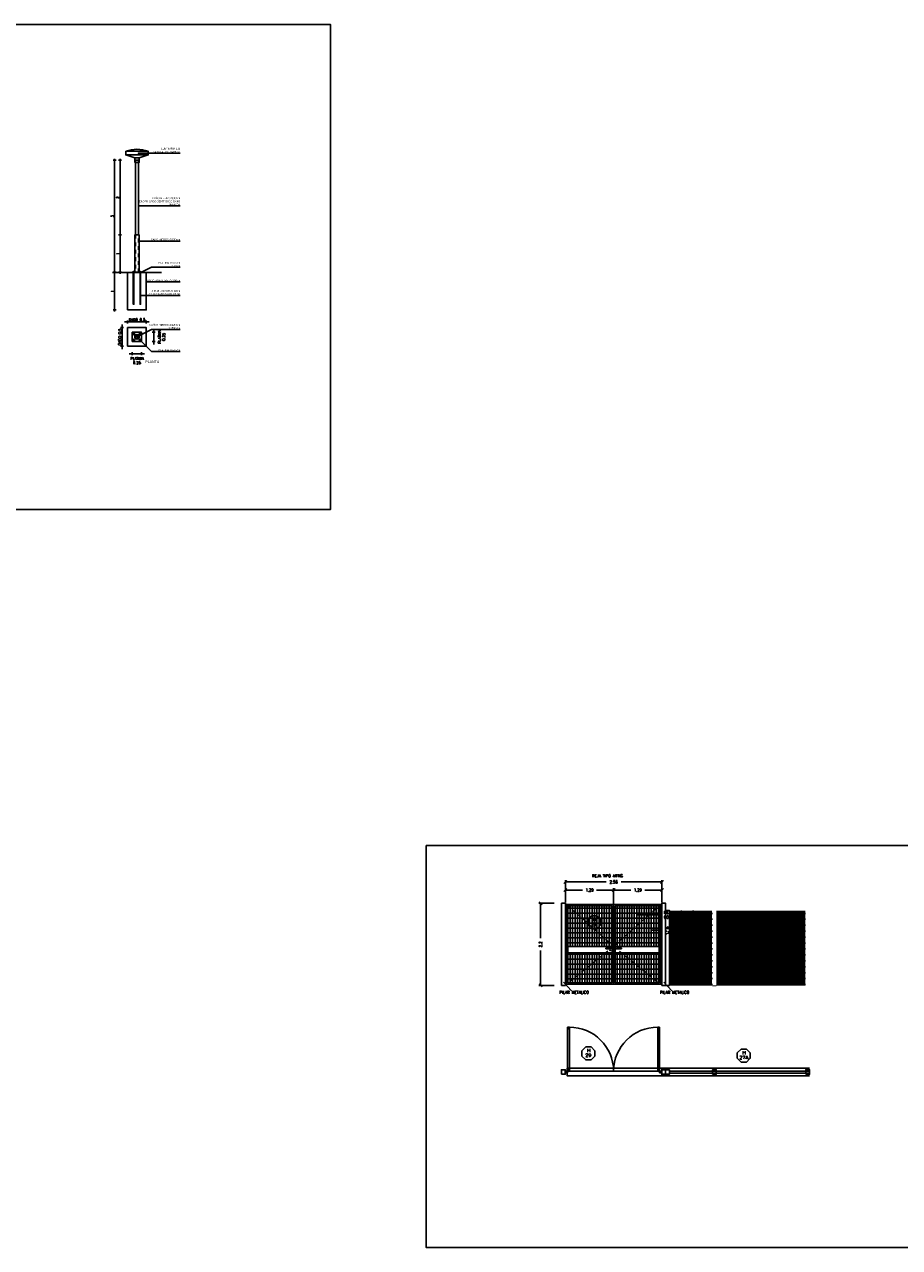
# Model space of a CAD drawing. Header units: millimetres. Extents: x -46 to 202, y -126 to 39.
# Tile 29 of 32: x 112 to 136, y -96 to -63. Entities that reach past the tile are written whole.
import ezdxf
from ezdxf.enums import TextEntityAlignment as Align

# ---------------------------------------------------------------- set-up
doc = ezdxf.new("R2010")
doc.units = ezdxf.units.MM
doc.header["$LTSCALE"] = 0.01
doc.set_wipeout_variables(frame=1)
doc.linetypes.add('HIDDEN2', pattern=[4.7625, 3.175, -1.5875])
doc.linetypes.add('RAYITAS', pattern=[0.375, 0.25, -0.125])
doc.layers.add('0 AUX', color=56, linetype='Continuous', plot=False)
for name, color, linetype in [('0-COTAS 1-100', 1, 'Continuous'), ('200', 6, 'Continuous'), ('A HERRERÍA', 4, 'Continuous'), ('Hatch 354', 254, 'Continuous'), ('TXT COTA', 3, 'Continuous'), ('TXT PLANILLAS', 3, 'Continuous')]:
    doc.layers.add(name, color=color, linetype=linetype)
doc.layers.add('04 gris', color=252, linetype='Continuous', lineweight=13)
doc.styles.add('arial narrow', font='ARIALN.TTF', dxfattribs={"height": 0.0025})
doc.styles.add('ESC20', font='romans.shx', dxfattribs={"height": 0.03})
doc.styles.add('ROMANS', font='romans.shx')
doc.styles.add('SaAS simplex', font='simplex.shx', dxfattribs={"width": 0.8})
doc.dimstyles.new('COTAS 75', dxfattribs={"dimscale": 0.01, "dimtxt": 8, "dimasz": 8, "dimexe": 5, "dimexo": 20, "dimgap": 10, "dimtad": 0, "dimzin": 9, "dimdsep": 46, "dimtxsty": 'SaAS simplex', "dimblk": 'OBLIQUE', "dimcen": 0, "dimclrd": 8, "dimclre": 8, "dimclrt": 256, "dimadec": 1, "dimazin": 0, "dimtfac": 1, "dimtmove": 2, "dimatfit": 3, "dimldrblk": 'OBLIQUE', "dimfxl": 10, "dimlwd": -1, "dimlwe": -1, "dimarcsym": 0})
doc.dimstyles.new('ESC50', dxfattribs={"dimtxt": 0.07, "dimasz": 0.04, "dimexe": 0, "dimexo": 0.06, "dimgap": 0.2, "dimtad": 0, "dimtoh": 1, "dimzin": 9, "dimdsep": 46, "dimtxsty": 'ROMANS', "dimblk": 'PUNTO', "dimcen": 0, "dimse1": 1, "dimse2": 1, "dimclrd": 1, "dimclrt": 256, "dimadec": 0, "dimazin": 0, "dimtfac": 1.2, "dimtix": 1, "dimtmove": 2, "dimatfit": 3, "dimldrblk": 'DOT', "dimfxl": 0, "dimtvp": 0.866667, "dimtolj": 1, "dimtzin": 7, "dimarcsym": 0})
pattern_1 = [(5e-14, (1.36614, -1.12543), (1e-16, 0.132), [])]
pattern_2 = [(5e-14, (1.36618, -1.30033), (1e-16, 0.132), [])]

# ---------------------------------------------------------------- blocks, each defined once
blk = doc.blocks.new('Portones grandes')
at = {"layer": 'A HERRERÍA'}
h = blk.add_hatch(dxfattribs=at)
h.set_pattern_fill('_USER', color=254, scale=0.132, angle=90, pattern_type=0)
h.set_pattern_definition(pattern_1)
h.paths.add_polyline_path([(1.222, -0.04), (0.04, -0.04), (0.04, -1.125), (1.222, -1.125)])
h = blk.add_hatch(dxfattribs=at)
h.set_pattern_fill('_USER', color=254, scale=0.065, angle=180, pattern_type=0)
h.set_pattern_definition([(90, (0.63108, -1.300426), (-0.065, 2e-17), [])])
h.paths.add_polyline_path([(1.222, -0.04), (0.04, -0.04), (0.04, -1.125), (1.222, -1.125)])
h.paths.add_polyline_path([(0.04, -1.301), (1.222, -1.301), (1.222, -2.1), (0.04, -2.1)])
h = blk.add_hatch(dxfattribs=at)
h.set_pattern_fill('_USER', color=254, scale=0.132, angle=90, pattern_type=0)
h.set_pattern_definition(pattern_1)
h.paths.add_polyline_path([(1.302, -0.04), (2.484, -0.04), (2.484, -1.125), (1.302, -1.125)])
h = blk.add_hatch(dxfattribs=at)
h.set_pattern_fill('_USER', color=254, scale=0.065, angle=180, pattern_type=0)
h.set_pattern_definition([(90, (1.893237, -1.125426), (-0.065, 2e-17), [])])
h.paths.add_polyline_path([(1.302, -0.04), (2.484, -0.04), (2.484, -1.125), (1.302, -1.125)])
h.paths.add_polyline_path([(2.484, -1.301), (1.302, -1.301), (1.302, -2.1), (2.484, -2.1)])
h = blk.add_hatch(dxfattribs=at)
h.set_pattern_fill('_USER', color=254, scale=0.132, angle=90, pattern_type=0)
h.set_pattern_definition(pattern_2)
h.paths.add_polyline_path([(0.04, -1.301), (1.222, -1.301), (1.222, -2.1), (0.04, -2.1)])
h = blk.add_hatch(dxfattribs=at)
h.set_pattern_fill('_USER', color=254, scale=0.132, angle=90, pattern_type=0)
h.set_pattern_definition(pattern_2)
h.paths.add_polyline_path([(2.484, -1.301), (1.302, -1.301), (1.302, -2.1), (2.484, -2.1)])
at = {"layer": '04 gris', "linetype": 'RAYITAS', "ltscale": 0.3}
for points in [[(0, 0), (1.262, -1.125), (0, -2.14)], [(2.524, 0), (1.262, -1.125), (2.524, -2.14)]]:
    blk.add_lwpolyline(points, dxfattribs=at)
at = {"layer": 'A HERRERÍA'}
for points in [[(1.262, 0), (0, 0), (0, -2.14), (1.262, -2.14)], [(1.262, 0), (2.524, 0), (2.524, -2.14), (1.262, -2.14)], [(1.222, -0.04), (0.04, -0.04), (0.04, -2.1), (1.222, -2.1)], [(1.222, -0.04), (0.04, -0.04), (0.04, -1.125), (1.222, -1.125)], [(1.302, -0.04), (2.484, -0.04), (2.484, -2.1), (1.302, -2.1)], [(1.302, -0.04), (2.484, -0.04), (2.484, -1.125), (1.302, -1.125)], [(0.04, -1.301), (1.222, -1.301), (1.222, -2.1), (0.04, -2.1)], [(2.484, -1.301), (1.302, -1.301), (1.302, -2.1), (2.484, -2.1)]]:
    blk.add_lwpolyline(points, close=True, dxfattribs=at)
at = {"layer": 'A HERRERÍA', "elevation": 0}
for points in [[(1.222, -1.3), (0.04, -1.301), (0.04, -1.126), (1.222, -1.125)], [(1.054, -1.191), (1.054, -1.171), (1.181, -1.171), (1.181, -1.191)], [(1.302, -1.3), (2.484, -1.301), (2.484, -1.126), (1.302, -1.125)], [(1.47, -1.191), (1.47, -1.171), (1.343, -1.171), (1.343, -1.191)]]:
    blk.add_lwpolyline(points, close=True, dxfattribs=at)
at = {"layer": 'A HERRERÍA'}
blk.add_circle((1.171, -1.232), 0.00969, dxfattribs=at)
blk = doc.blocks.new('_Oblique')
at = {"layer": 'TXT COTA', "color": 0, "lineweight": -2}
blk.add_line((-0.5, -0.5), (0.5, 0.5), dxfattribs=at)
blk = doc.blocks.new('*D1003')
at = {"layer": 'Defpoints', "color": 0, "transparency": 16777216}
for p in [(129.382, -86.172), (128.09, -86.735, 0.002), (129.382, -86.705, 0.002)]:
    blk.add_point(p, dxfattribs=at)
at = {"layer": 'Hatch 354', "color": 8, "transparency": 16777216}
for p, q in [((128.09, -86.535), (128.09, -86.122)), ((128.09, -86.172), (128.546, -86.172)), ((129.382, -86.172), (128.926, -86.172)), ((129.382, -86.505), (129.382, -86.122))]:
    blk.add_line(p, q, dxfattribs=at)
at = {"layer": 'Hatch 354', "color": 8, "transparency": 16777216, "xscale": 0.08, "yscale": 0.08, "zscale": 0.08, "rotation": 180}
blk.add_blockref('_Oblique', (128.09, -86.172), dxfattribs=at)
at = {"layer": 'Hatch 354', "color": 8, "transparency": 16777216, "xscale": 0.08, "yscale": 0.08, "zscale": 0.08}
blk.add_blockref('_Oblique', (129.382, -86.172), dxfattribs=at)
at = {"layer": 'Hatch 354', "transparency": 16777216, "insert": (128.736, -86.172), "char_height": 0.08, "attachment_point": 5, "style": 'SaAS simplex'}
blk.add_mtext('1.29', dxfattribs=at)
blk = doc.blocks.new('*D1004')
at = {"layer": 'Defpoints', "color": 0, "transparency": 16777216}
for p in [(128.09, -86.172), (126.798, -86.705, 0.002), (128.09, -86.735, 0.002)]:
    blk.add_point(p, dxfattribs=at)
at = {"layer": 'Hatch 354', "color": 8, "transparency": 16777216}
for p, q in [((126.798, -86.505), (126.798, -86.122)), ((126.798, -86.172), (127.254, -86.172)), ((128.09, -86.172), (127.634, -86.172)), ((128.09, -86.535), (128.09, -86.122))]:
    blk.add_line(p, q, dxfattribs=at)
at = {"layer": 'Hatch 354', "color": 8, "transparency": 16777216, "xscale": 0.08, "yscale": 0.08, "zscale": 0.08, "rotation": 180}
blk.add_blockref('_Oblique', (126.798, -86.172), dxfattribs=at)
at = {"layer": 'Hatch 354', "color": 8, "transparency": 16777216, "xscale": 0.08, "yscale": 0.08, "zscale": 0.08}
blk.add_blockref('_Oblique', (128.09, -86.172), dxfattribs=at)
at = {"layer": 'Hatch 354', "transparency": 16777216, "insert": (127.444, -86.172), "char_height": 0.08, "attachment_point": 5, "style": 'SaAS simplex'}
blk.add_mtext('1.29', dxfattribs=at)
blk = doc.blocks.new('*U11')
at = {"color": 0, "linetype": 'ByBlock', "ltscale": 0.1}
blk.add_lwpolyline([(0, 0.344), (0.119, 0.344), (0.288, 0.175), (0.288, -0.064), (0.119, -0.233), (0, -0.233), (-0.119, -0.233), (-0.288, -0.064), (-0.288, 0.175), (-0.119, 0.344)], close=True, dxfattribs=at)
at = {"color": 0, "style": 'ROMANS', "width": 1.1}
blk.add_text('H', height=0.15, dxfattribs=at).set_placement((-0.088, 0.112))
at = {"color": 0, "linetype": 'ByBlock', "style": 'ROMANS', "width": 1.05}
blk.add_attdef('NRO', text='', height=0.15, dxfattribs=at).set_placement((0, -0.027), align=Align.MIDDLE)
blk = doc.blocks.new('*D1016')
at = {"layer": 'Defpoints', "color": 0, "transparency": 16777216}
for p in [(126.135, -86.526), (126.698, -86.526, 0.002), (126.698, -88.726, 0.002)]:
    blk.add_point(p, dxfattribs=at)
at = {"layer": 'Hatch 354', "color": 8, "transparency": 16777216}
for p, q in [((126.498, -86.526), (126.085, -86.526)), ((126.135, -86.526), (126.135, -87.459)), ((126.135, -88.726), (126.135, -87.793)), ((126.498, -88.726), (126.085, -88.726))]:
    blk.add_line(p, q, dxfattribs=at)
at = {"layer": 'Hatch 354', "color": 8, "transparency": 16777216, "xscale": 0.08, "yscale": 0.08, "zscale": 0.08}
for p, rotation in [((126.135, -86.526), 90), ((126.135, -88.726), 270)]:
    blk.add_blockref('_Oblique', p, dxfattribs=dict(at, rotation=rotation))
at = {"layer": 'Hatch 354', "transparency": 16777216, "insert": (126.135, -87.626), "char_height": 0.08, "attachment_point": 5, "rotation": 90, "style": 'SaAS simplex'}
blk.add_mtext('2.2', dxfattribs=at)
blk = doc.blocks.new('*D1017')
at = {"layer": 'Defpoints', "color": 0, "transparency": 16777216}
for p in [(129.382, -85.955), (126.798, -86.488, 0.002), (129.382, -86.518, 0.002)]:
    blk.add_point(p, dxfattribs=at)
at = {"layer": 'Hatch 354', "color": 8, "transparency": 16777216}
for p, q in [((126.798, -86.288), (126.798, -85.905)), ((126.798, -85.955), (127.893, -85.955)), ((129.382, -85.955), (128.288, -85.955)), ((129.382, -86.318), (129.382, -85.905))]:
    blk.add_line(p, q, dxfattribs=at)
at = {"layer": 'Hatch 354', "color": 8, "transparency": 16777216, "xscale": 0.08, "yscale": 0.08, "zscale": 0.08, "rotation": 180}
blk.add_blockref('_Oblique', (126.798, -85.955), dxfattribs=at)
at = {"layer": 'Hatch 354', "color": 8, "transparency": 16777216, "xscale": 0.08, "yscale": 0.08, "zscale": 0.08}
blk.add_blockref('_Oblique', (129.382, -85.955), dxfattribs=at)
at = {"layer": 'Hatch 354', "transparency": 16777216, "insert": (128.09, -85.955), "char_height": 0.08, "attachment_point": 5, "style": 'SaAS simplex'}
blk.add_mtext('2.58', dxfattribs=at)
blk = doc.blocks.new('PUNTO')
for p, q in [((-1, 0), (1, 0)), ((0, 1), (0, -1))]:
    blk.add_line(p, q)
at = {"const_width": 0.3}
blk.add_lwpolyline([(-0.15, 0, 1), (0.15, 0, 1)], format="xyb", close=True, dxfattribs=at)
blk = doc.blocks.new('*D1072')
at = {"layer": '0-COTAS 1-100', "color": 1, "lineweight": -2, "transparency": 16777216}
for p, q in [((115.042, -70.966), (115.002, -70.966)), ((115.082, -70.966), (115.582, -70.966)), ((115.622, -70.966), (115.662, -70.966))]:
    blk.add_line(p, q, dxfattribs=at)
at = {"layer": 'Defpoints', "color": 0, "transparency": 16777216}
for p in [(115.582, -70.966), (115.082, -71.616), (115.582, -71.616)]:
    blk.add_point(p, dxfattribs=at)
at = {"layer": '0-COTAS 1-100', "color": 1, "lineweight": -2, "transparency": 16777216, "xscale": 0.04, "yscale": 0.04, "zscale": 0.04}
blk.add_blockref('PUNTO', (115.082, -70.966), dxfattribs=at)
at = {"layer": '0-COTAS 1-100', "color": 1, "lineweight": -2, "transparency": 16777216, "xscale": 0.04, "yscale": 0.04, "zscale": 0.04, "rotation": 180}
blk.add_blockref('PUNTO', (115.582, -70.966), dxfattribs=at)
at = {"layer": '0-COTAS 1-100', "transparency": 16777216, "insert": (115.332, -70.906), "char_height": 0.07, "attachment_point": 5, "style": 'ROMANS'}
blk.add_mtext('\\A1;DADO 0.5', dxfattribs=at)
blk = doc.blocks.new('_Dot')
at = {"color": 0, "linetype": 'ByBlock', "lineweight": -2}
blk.add_line((-0.5, 0), (-1, 0), dxfattribs=at)
at = {"color": 0, "linetype": 'ByBlock', "const_width": 0.5}
blk.add_lwpolyline([(-0.25, 0, 1), (0.25, 0, 1)], format="xyb", close=True, dxfattribs=at)
blk = doc.blocks.new('*D1073')
at = {"layer": '0-COTAS 1-100', "color": 1, "lineweight": -2, "transparency": 16777216}
for p, q in [((115.167, -71.816), (115.127, -71.816)), ((115.207, -71.816), (115.457, -71.816)), ((115.497, -71.816), (115.537, -71.816))]:
    blk.add_line(p, q, dxfattribs=at)
at = {"layer": 'Defpoints', "color": 0, "transparency": 16777216}
for p in [(115.207, -71.491), (115.457, -71.491), (115.457, -71.816)]:
    blk.add_point(p, dxfattribs=at)
at = {"layer": '0-COTAS 1-100', "color": 1, "lineweight": -2, "transparency": 16777216, "xscale": 0.04, "yscale": 0.04, "zscale": 0.04}
blk.add_blockref('PUNTO', (115.207, -71.816), dxfattribs=at)
at = {"layer": '0-COTAS 1-100', "color": 1, "lineweight": -2, "transparency": 16777216, "xscale": 0.04, "yscale": 0.04, "zscale": 0.04, "rotation": 180}
blk.add_blockref('PUNTO', (115.457, -71.816), dxfattribs=at)
at = {"layer": '0-COTAS 1-100', "transparency": 16777216, "insert": (115.332, -72.001), "char_height": 0.07, "attachment_point": 5, "style": 'ROMANS'}
blk.add_mtext('\\A1;PLATINA\\P0.25', dxfattribs=at)
blk = doc.blocks.new('*D1074')
at = {"layer": '0-COTAS 1-100', "color": 1, "lineweight": -2, "transparency": 16777216}
for p, q in [((115.782, -71.201), (115.782, -71.161)), ((115.782, -71.491), (115.782, -71.241)), ((115.782, -71.531), (115.782, -71.571))]:
    blk.add_line(p, q, dxfattribs=at)
at = {"layer": 'Defpoints', "color": 0, "transparency": 16777216}
for p in [(115.457, -71.241), (115.782, -71.241), (115.457, -71.491)]:
    blk.add_point(p, dxfattribs=at)
at = {"layer": '0-COTAS 1-100', "color": 1, "lineweight": -2, "transparency": 16777216, "xscale": 0.04, "yscale": 0.04, "zscale": 0.04}
for p, rotation in [((115.782, -71.241), 270), ((115.782, -71.491), 90)]:
    blk.add_blockref('PUNTO', p, dxfattribs=dict(at, rotation=rotation))
at = {"layer": '0-COTAS 1-100', "transparency": 16777216, "insert": (115.991, -71.366), "char_height": 0.07, "attachment_point": 5, "rotation": 90, "style": 'ROMANS'}
blk.add_mtext('\\A1;PLATINA\\P0.25', dxfattribs=at)
blk = doc.blocks.new('*D1075')
at = {"layer": '0-COTAS 1-100', "color": 1, "lineweight": -2, "transparency": 16777216}
for p, q in [((114.932, -71.076), (114.932, -71.036)), ((114.932, -71.616), (114.932, -71.116)), ((114.932, -71.656), (114.932, -71.696))]:
    blk.add_line(p, q, dxfattribs=at)
at = {"layer": 'Defpoints', "color": 0, "transparency": 16777216}
for p in [(114.932, -71.116), (115.082, -71.116), (115.082, -71.616)]:
    blk.add_point(p, dxfattribs=at)
at = {"layer": '0-COTAS 1-100', "color": 1, "lineweight": -2, "transparency": 16777216, "xscale": 0.04, "yscale": 0.04, "zscale": 0.04}
for p, rotation in [((114.932, -71.116), 270), ((114.932, -71.616), 90)]:
    blk.add_blockref('PUNTO', p, dxfattribs=dict(at, rotation=rotation))
at = {"layer": '0-COTAS 1-100', "transparency": 16777216, "insert": (114.872, -71.366), "char_height": 0.07, "attachment_point": 5, "rotation": 90, "style": 'ROMANS'}
blk.add_mtext('\\A1;DADO 0.5', dxfattribs=at)
blk = doc.blocks.new('*D1076')
at = {"layer": '0-COTAS 1-100', "color": 1, "lineweight": -2, "transparency": 16777216}
blk.add_line((114.732, -70.606), (114.732, -69.686), dxfattribs=at)
at = {"layer": 'Defpoints', "color": 0, "transparency": 16777216}
for p in [(114.732, -69.646), (115.082, -69.646), (115.082, -70.646)]:
    blk.add_point(p, dxfattribs=at)
at = {"layer": '0-COTAS 1-100', "color": 1, "lineweight": -2, "transparency": 16777216, "xscale": 0.04, "yscale": 0.04, "zscale": 0.04}
for p, rotation in [((114.732, -69.646), 90), ((114.732, -70.646), 270)]:
    blk.add_blockref('PUNTO', p, dxfattribs=dict(at, rotation=rotation))
at = {"layer": '0-COTAS 1-100', "transparency": 16777216, "insert": (114.672, -70.146), "char_height": 0.07, "attachment_point": 5, "rotation": 90, "style": 'ROMANS'}
blk.add_mtext('\\A1;1', dxfattribs=at)
blk = doc.blocks.new('*D1077')
at = {"layer": '0-COTAS 1-100', "color": 1, "lineweight": -2, "transparency": 16777216}
blk.add_line((114.882, -69.596), (114.882, -68.676), dxfattribs=at)
at = {"layer": 'Defpoints', "color": 0, "transparency": 16777216}
for p in [(114.882, -68.636), (115.272, -68.636), (115.332, -69.636)]:
    blk.add_point(p, dxfattribs=at)
at = {"layer": '0-COTAS 1-100', "color": 1, "lineweight": -2, "transparency": 16777216, "xscale": 0.04, "yscale": 0.04, "zscale": 0.04}
for p, rotation in [((114.882, -68.636), 90), ((114.882, -69.636), 270)]:
    blk.add_blockref('PUNTO', p, dxfattribs=dict(at, rotation=rotation))
at = {"layer": '0-COTAS 1-100', "transparency": 16777216, "insert": (114.822, -69.136), "char_height": 0.07, "attachment_point": 5, "rotation": 90, "style": 'ROMANS'}
blk.add_mtext('\\A1;1', dxfattribs=at)
blk = doc.blocks.new('*D1078')
at = {"layer": '0-COTAS 1-100', "color": 1, "lineweight": -2, "transparency": 16777216}
blk.add_line((114.882, -68.596), (114.882, -66.676), dxfattribs=at)
at = {"layer": 'Defpoints', "color": 0, "transparency": 16777216}
for p in [(114.882, -66.636), (115.332, -66.636), (115.272, -68.636)]:
    blk.add_point(p, dxfattribs=at)
at = {"layer": '0-COTAS 1-100', "color": 1, "lineweight": -2, "transparency": 16777216, "xscale": 0.04, "yscale": 0.04, "zscale": 0.04}
for p, rotation in [((114.882, -66.636), 90), ((114.882, -68.636), 270)]:
    blk.add_blockref('PUNTO', p, dxfattribs=dict(at, rotation=rotation))
at = {"layer": '0-COTAS 1-100', "transparency": 16777216, "insert": (114.822, -67.636), "char_height": 0.07, "attachment_point": 5, "rotation": 90, "style": 'ROMANS'}
blk.add_mtext('\\A1;2', dxfattribs=at)
blk = doc.blocks.new('*D1079')
at = {"layer": '0-COTAS 1-100', "color": 1, "lineweight": -2, "transparency": 16777216}
blk.add_line((114.732, -69.596), (114.732, -66.676), dxfattribs=at)
at = {"layer": 'Defpoints', "color": 0, "transparency": 16777216}
for p in [(114.732, -66.636), (115.332, -66.636), (115.332, -69.636)]:
    blk.add_point(p, dxfattribs=at)
at = {"layer": '0-COTAS 1-100', "color": 1, "lineweight": -2, "transparency": 16777216, "xscale": 0.04, "yscale": 0.04, "zscale": 0.04}
for p, rotation in [((114.732, -66.636), 90), ((114.732, -69.636), 270)]:
    blk.add_blockref('PUNTO', p, dxfattribs=dict(at, rotation=rotation))
at = {"layer": '0-COTAS 1-100', "transparency": 16777216, "insert": (114.672, -68.136), "char_height": 0.07, "attachment_point": 5, "rotation": 90, "style": 'ROMANS'}
blk.add_mtext('\\A1;3', dxfattribs=at)

msp = doc.modelspace()

# ---------------------------------------------------------------- hatches: boundary and pattern name
at = {"layer": 'Hatch 354'}
h = msp.add_hatch(dxfattribs=at)
h.set_pattern_fill('GRATE', color=256, scale=0.05, angle=180)
h.set_pattern_definition([(90, (-16.304313, -43.617456), (-0.0396875, 5e-17), []), (180, (-16.30431, -43.61746), (-2e-16, -0.15875), [])])
h.paths.add_polyline_path([(130.736, -86.78), (130.736, -88.264), (130.736, -86.811)], flags=16)
h.paths.add_polyline_path([(130.737, -88.726), (130.736, -86.726), (129.582, -86.726), (129.582, -88.726)])
h = msp.add_hatch(dxfattribs=at)
h.set_pattern_fill('GRATE', color=256, scale=0.05, angle=180)
h.set_pattern_definition([(90, (-13.80764, -43.617456), (-0.0396875, 2e-17), []), (180, (-13.80764, -43.61746), (-1e-16, -0.15875), [])])
h.paths.add_polyline_path([(133.233, -86.78), (133.233, -88.264), (133.233, -86.811)], flags=16)
h.paths.add_polyline_path([(133.233, -88.726), (133.233, -86.726), (130.836, -86.726), (130.837, -88.726)])

# ---------------------------------------------------------------- linework, layer by layer
at = {"color": 252}
msp.add_lwpolyline([(115.207, -69.646), (115.457, -69.646), (115.457, -69.636), (115.207, -69.636)], close=True, dxfattribs=at)
at = {"layer": '0 AUX'}
msp.add_lwpolyline([(88.899, -63.004), (120.508, -63.004), (120.508, -75.989), (88.899, -75.989)], close=True, dxfattribs=at)
at = {"layer": '0-COTAS 1-100', "color": 1}
msp.add_line((114.679, -69.646), (115.985, -69.646), dxfattribs=at)
at = {"layer": '0-COTAS 1-100'}
msp.add_line((116.489, -70.255), (115.43, -70.255), dxfattribs=at)
for points in [[(116.489, -66.448), (115.372, -66.448)], [(116.489, -67.857), (115.372, -67.857)], [(116.489, -68.8), (115.392, -68.8)], [(116.489, -69.504), (115.723, -69.504), (115.457, -69.636)], [(116.489, -69.891), (115.582, -69.891)], [(116.489, -71.166), (115.723, -71.166), (115.332, -71.366)], [(116.489, -71.759), (115.723, -71.759), (115.457, -71.491)]]:
    msp.add_lwpolyline(points, dxfattribs=at)
for points, const_width in [([(115.367, -67.857, 1), (115.377, -67.857, 1)], 0.01), ([(115.387, -68.8, 1), (115.397, -68.8, 1)], 0.01), ([(115.452, -69.636, 1), (115.462, -69.636, 1)], 0.01), ([(115.577, -69.891, 1), (115.587, -69.891, 1)], 0.01), ([(115.43, -70.259, -1), (115.43, -70.252, -1)], 0.0075)]:
    msp.add_lwpolyline(points, format="xyb", close=True, dxfattribs=dict(at, const_width=const_width))
for points in [[(115.082, -70.646), (115.582, -70.646), (115.582, -69.646), (115.082, -69.646)], [(115.082, -71.616), (115.582, -71.616), (115.582, -71.116), (115.082, -71.116)], [(115.207, -71.491), (115.457, -71.491), (115.457, -71.241), (115.207, -71.241)]]:
    msp.add_lwpolyline(points, close=True, dxfattribs=at)
for centre, radius in [((115.248, -71.283), 0.025), ((115.248, -71.283), 0.01), ((115.332, -71.366), 0.06), ((115.332, -71.366), 0.055), ((115.332, -71.366), 0.04), ((115.332, -71.366), 0.035), ((115.416, -71.283), 0.025), ((115.416, -71.283), 0.01), ((115.248, -71.45), 0.025), ((115.248, -71.45), 0.01), ((115.416, -71.45), 0.025), ((115.416, -71.45), 0.01)]:
    msp.add_circle(centre, radius, dxfattribs=at)
at = {"layer": '200', "color": 252}
for points in [[(115.222, -69.636), (115.262, -69.636), (115.262, -69.626), (115.222, -69.626)], [(115.25, -69.62), (115.234, -69.62), (115.234, -70.494), (115.25, -70.494)], [(115.442, -69.636), (115.402, -69.636), (115.402, -69.626), (115.442, -69.626)], [(115.414, -69.62), (115.43, -69.62), (115.43, -70.494), (115.414, -70.494)]]:
    msp.add_lwpolyline(points, close=True, dxfattribs=at)
at = {"layer": 'A HERRERÍA'}
for p, q in [((115.272, -66.576), (115.032, -66.496)), ((115.392, -66.576), (115.632, -66.496))]:
    msp.add_line(p, q, dxfattribs=at)
for points in [[(115.032, -66.396), (115.632, -66.396), (115.632, -66.496), (115.032, -66.496)], [(115.272, -66.696), (115.392, -66.696), (115.392, -66.576), (115.272, -66.576)], [(115.272, -69.636), (115.392, -69.636), (115.392, -68.636), (115.272, -68.636)], [(126.698, -86.526), (126.798, -86.526), (126.798, -88.726), (126.698, -88.726)], [(129.382, -86.526), (129.482, -86.526), (129.482, -88.726), (129.382, -88.726)]]:
    msp.add_lwpolyline(points, close=True, dxfattribs=at)
msp.add_lwpolyline([(115.367, -66.448, 1), (115.377, -66.448, 1)], format="xyb", close=True, dxfattribs=at)
msp.add_lwpolyline([(115.292, -68.636), (115.292, -66.636), (115.372, -66.636), (115.372, -68.636)], dxfattribs=at)
at = {"layer": 'A HERRERÍA', "color": 252, "linetype": 'HIDDEN2', "ltscale": 0.5}
msp.add_lwpolyline([(115.292, -68.636), (115.292, -69.636), (115.372, -69.636), (115.372, -68.636)], dxfattribs=at)
at = {"layer": 'A HERRERÍA', "elevation": 0}
for points in [[(126.857, -89.843), (126.907, -89.843), (126.907, -89.883), (126.857, -89.883)], [(126.907, -91.017), (126.857, -91.017), (126.857, -89.883), (126.907, -89.883)], [(129.321, -89.843), (129.272, -89.843), (129.272, -89.883), (129.321, -89.883)], [(129.272, -91.017), (129.321, -91.017), (129.321, -89.883), (129.272, -89.883)], [(126.696, -91.101), (126.797, -91.101), (126.797, -90.983), (126.693, -90.983)], [(126.857, -91.017), (126.907, -91.017), (126.907, -90.978), (126.857, -90.978)], [(129.321, -91.017), (129.272, -91.017), (129.272, -90.978), (129.321, -90.978)], [(129.382, -91.102), (129.482, -91.102), (129.482, -90.984), (129.382, -90.984)], [(126.857, -91.067), (126.797, -91.067), (126.797, -91.017), (126.857, -91.017)], [(129.321, -91.067), (129.382, -91.067), (129.382, -91.017), (129.321, -91.017)]]:
    msp.add_lwpolyline(points, close=True, dxfattribs=at)
msp.add_lwpolyline([(129.381, -91.017), (126.797, -91.017)], dxfattribs=at)
at = {"layer": 'A HERRERÍA'}
for centre, radius, start, end in [((115.332, -67.271), 0.925, 71.0754, 108.9246), ((126.909, -91.024), 1.18, 0.3039, 90.1079), ((129.269, -91.024), 1.18, 89.8921, 179.6961)]:
    msp.add_arc(centre, radius, start, end, dxfattribs=at)
at = {"layer": 'Hatch 354'}
for points in [[(129.482, -86.716), (129.582, -86.716), (129.582, -88.726), (129.482, -88.726)], [(129.482, -91.102), (129.582, -91.102), (129.582, -90.984), (129.482, -90.984)], [(130.737, -91.102), (130.837, -91.102), (130.837, -90.984), (130.737, -90.984)], [(133.233, -91.102), (133.333, -91.102), (133.333, -90.984), (133.233, -90.984)]]:
    msp.add_lwpolyline(points, close=True, dxfattribs=at)
for points in [[(130.737, -88.726), (130.837, -88.726), (130.837, -86.726)], [(129.582, -86.916), (129.586, -86.916)], [(129.382, -90.941), (126.842, -90.941), (126.842, -91.141), (129.382, -91.141)], [(129.382, -90.941), (129.382, -91.141)], [(129.382, -90.941), (133.328, -90.941)], [(129.382, -91.141), (133.328, -91.141)], [(129.582, -91.021), (133.328, -91.021)], [(129.582, -91.071), (133.328, -91.071)]]:
    msp.add_lwpolyline(points, dxfattribs=at)
at = {"layer": 'TXT COTA', "color": 1, "ltscale": 0.025}
for p, q in [((126.748, -88.637, 0), (126.963, -88.867, 0)), ((129.436, -88.637, 0), (129.65, -88.867, 0))]:
    msp.add_line(p, q, dxfattribs=at)
at = {"layer": 'TXT COTA', "color": 1, "ltscale": 0.025, "elevation": -0.002}
for points in [[(129.402, -86.834), (128.721, -86.834)], [(129.402, -87.249), (129.082, -87.249)]]:
    msp.add_lwpolyline(points, dxfattribs=at)

# ---------------------------------------------------------------- block references
msp.add_blockref('Portones grandes', (126.828, -86.556))
at = {"layer": 'Hatch 354'}
ref = msp.add_blockref('*U11', (132.343, -87.666, 0), dxfattribs=dict(at, xscale=-0.6, yscale=0.6, zscale=0.6))
ref.add_attrib('NRO', '20', dxfattribs={"layer": '0', "color": 0, "linetype": 'ByBlock', "height": 0.09, "style": 'ROMANS', "width": 1.05}).set_placement((132.343, -87.682, 0), align=Align.MIDDLE)
ref = msp.add_blockref('*U11', (131.573, -90.638), dxfattribs=dict(at, xscale=-0.6, yscale=0.6, zscale=0.6))
ref.add_attrib('NRO', '27A', dxfattribs={"layer": '0', "color": 0, "linetype": 'ByBlock', "height": 0.09, "style": 'ROMANS', "width": 1.05}).set_placement((131.573, -90.654), align=Align.MIDDLE)
at = {"layer": 'TXT PLANILLAS'}
ref = msp.add_blockref('*U11', (127.568, -87.07, 0.002), dxfattribs=dict(at, xscale=-0.6, yscale=0.6, zscale=0.6))
ref.add_attrib('NRO', '29', dxfattribs={"layer": '0', "color": 0, "linetype": 'ByBlock', "height": 0.09, "style": 'ROMANS', "width": 1.05}).set_placement((127.568, -87.087, 0.002), align=Align.MIDDLE)
ref = msp.add_blockref('*U11', (127.413, -90.578), dxfattribs=dict(at, xscale=-0.6, yscale=0.6, zscale=0.6))
ref.add_attrib('NRO', '29', dxfattribs={"layer": '0', "color": 0, "linetype": 'ByBlock', "height": 0.09, "style": 'ROMANS', "width": 1.05}).set_placement((127.413, -90.594), align=Align.MIDDLE)

# ---------------------------------------------------------------- texts
at = {"layer": '0-COTAS 1-100', "attachment_point": 9, "style": 'arial narrow'}
for s, width, gutter_width, insert, char_height in [('LUMINARIA L11\\PFAROLA LED PARK 60', 1.02849, 0.25, (116.489, -66.438), 0.05), ('CAÑO HIERRO %%C80mm\\PENCAMISADO DENTRO DE CAÑO INFERIOR', 1.02849, 0.25, (116.489, -67.847), 0.05), ('CAÑO HIERRO %%C120mm', 0.71944, 0.25, (116.489, -68.79), 0.05), ('PLATINA 25x25cm\\PE=8mm', 0.71944, 0.25, (116.489, -69.494), 0.05), ('DADO HORM. 50x50x100cm', 0.71944, 0.25, (116.489, -69.881), 0.05), ('4 %%C 16 LONGITUD 85cm\\PABULONADOS A PLATINA', 1.33003, 0.25, (116.489, -70.245), 0.05), ('CAÑOS HIERRO %%C120mm Y %%C80mm', 0.71944, 0.25, (116.489, -71.156), 0.05), ('PLANTA', 3.5352, 0.7, (115.928, -72.067), 0.07), ('PLATINA 25x25cm', 0.71944, 0.25, (116.489, -71.749), 0.05)]:
    msp.add_mtext_dynamic_manual_height_columns(s, width=width, gutter_width=gutter_width, heights=[0], dxfattribs=dict(at, insert=insert, char_height=char_height))
at = {"layer": 'Hatch 354', "insert": (131.736, -87.179), "char_height": 0.0748, "width": 1.58218, "attachment_point": 1, "style": 'ESC20'}
msp.add_mtext('REJA TIPO ARTIS ', dxfattribs=at)
at = {"layer": 'TXT COTA', "ltscale": 0.025, "char_height": 0.0748, "attachment_point": 1, "style": 'ESC20'}
for s, insert, width in [('REJA TIPO ARTIS ', (127.512, -85.756, 0), 1.58218), ('REJA TIPO ARTIS \\PCOD. GAP 103 h=1.72', (129.431, -86.734, -0.002), 1.58218), ('MARCO PERIMETRAL \\PCAÑO RECT. 2"X1"', (129.466, -87.145, -0.002), 2.08453), ('PILAR METALICO  ', (126.64, -88.872, 0), 1.58218), ('PILAR METALICO  ', (129.328, -88.872, 0), 1.58218)]:
    msp.add_mtext(s, dxfattribs=dict(at, insert=insert, width=width))

# ---------------------------------------------------------------- dimensions: what is measured, and where the dimension line sits
at = {"layer": '0-COTAS 1-100', "color": 1}
for base, p1, p2, picture, middle in [((114.732, -66.636), (115.332, -69.636), (115.332, -66.636), '*D1079', (114.672, -68.136)), ((114.882, -66.636), (115.272, -68.636), (115.332, -66.636), '*D1078', (114.822, -67.636)), ((114.882, -68.636), (115.332, -69.636), (115.272, -68.636), '*D1077', (114.822, -69.136)), ((114.732, -69.646), (115.082, -70.646), (115.082, -69.646), '*D1076', (114.672, -70.146))]:
    dim = msp.add_linear_dim(base=base, p1=p1, p2=p2, angle=90, dimstyle='ESC50', dxfattribs=at)
    dim.commit()
    dim.dimension.update_dxf_attribs({"geometry": picture, "text_midpoint": middle})
dim = msp.add_linear_dim(base=(114.932, -71.116), p1=(115.082, -71.616), p2=(115.082, -71.116), angle=90, text='DADO <>', dimstyle='ESC50', dxfattribs=at)
dim.commit()
dim.dimension.update_dxf_attribs({"geometry": '*D1075', "text_midpoint": (114.872, -71.366)})
dim = msp.add_linear_dim(base=(115.582, -70.966), p1=(115.082, -71.616), p2=(115.582, -71.616), text='DADO <>', dimstyle='ESC50', dxfattribs=at)
dim.commit()
dim.dimension.update_dxf_attribs({"geometry": '*D1072', "text_midpoint": (115.332, -70.906)})
dim = msp.add_linear_dim(base=(115.782, -71.241), p1=(115.457, -71.491), p2=(115.457, -71.241), angle=90, text='PLATINA\\P<>', dimstyle='ESC50', dxfattribs=at)
dim.commit()
dim.dimension.update_dxf_attribs({"geometry": '*D1074', "text_midpoint": (115.991, -71.366), "dimtype": 160})
dim = msp.add_linear_dim(base=(115.457, -71.816), p1=(115.207, -71.491), p2=(115.457, -71.491), text='PLATINA\\P<>', dimstyle='ESC50', dxfattribs=at)
dim.commit()
dim.dimension.update_dxf_attribs({"geometry": '*D1073', "text_midpoint": (115.332, -72.001), "dimtype": 160})
at = {"layer": 'Hatch 354'}
for base, p1, p2, picture, middle in [((129.382, -85.955, -0.002), (126.798, -86.488), (129.382, -86.518), '*D1017', (128.09, -85.955, -0.002)), ((128.09, -86.172, -0.002), (126.798, -86.705), (128.09, -86.735), '*D1004', (127.444, -86.172, -0.002)), ((129.382, -86.172, -0.002), (128.09, -86.735), (129.382, -86.705), '*D1003', (128.736, -86.172, -0.002))]:
    dim = msp.add_linear_dim(base=base, p1=p1, p2=p2, dimstyle='COTAS 75', dxfattribs=at)
    dim.commit()
    dim.dimension.update_dxf_attribs({"geometry": picture, "text_midpoint": middle})
dim = msp.add_linear_dim(base=(126.135, -86.526, -0.002), p1=(126.698, -88.726), p2=(126.698, -86.526), angle=90, dimstyle='COTAS 75', dxfattribs=at)
dim.commit()
dim.dimension.update_dxf_attribs({"geometry": '*D1016', "text_midpoint": (126.135, -87.626, -0.002)})

# ---------------------------------------------------------------- next in the draw order: wipeouts: each hides what was drawn before it
for points in [[(130.737, -86.716), (130.837, -86.716), (130.837, -88.726), (130.737, -88.726)], [(133.233, -86.726), (133.233, -88.726), (133.333, -88.726), (133.333, -86.726)]]:
    msp.add_wipeout(points).dxf.layer = 'Hatch 354'

# ---------------------------------------------------------------- next in the draw order: linework, layer by layer
at = {"layer": '0 AUX'}
msp.add_lwpolyline([(123.074, -84.98), (150.03, -84.98), (150.03, -95.741), (123.074, -95.741)], close=True, dxfattribs=at)

doc.saveas('drawing.dxf')
